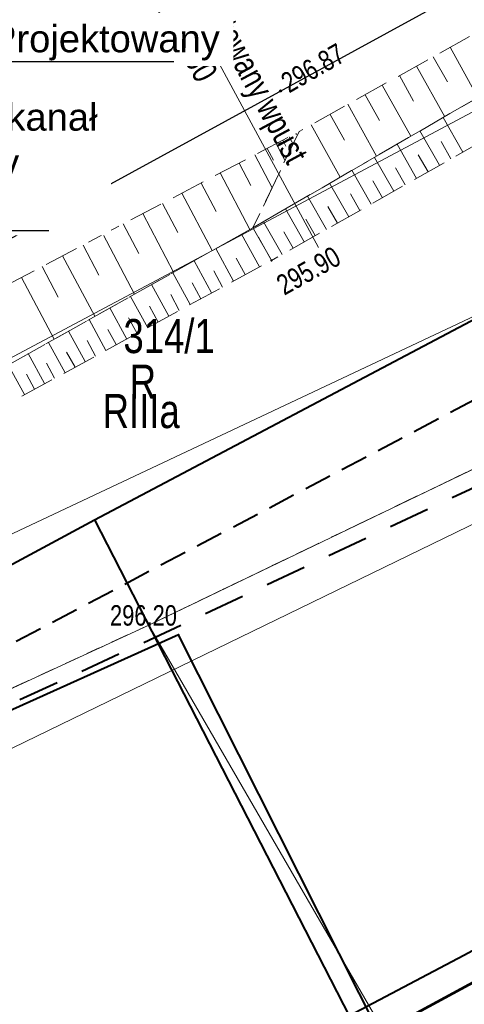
# Model space of a CAD drawing. Header units: metres. Extents: x 7437415 to 7437762, y 5556624 to 5556902.
# Tile 30 of 41: x 7437675 to 7437691, y 5556723 to 5556759. Entities that reach past the tile are written whole.
import ezdxf
from ezdxf import colors
from ezdxf.entities.mleader import LeaderData, LeaderLine
from ezdxf.math import Vec2, Vec3

# ---------------------------------------------------------------- set-up
doc = ezdxf.new("R2010")
doc.units = ezdxf.units.M
doc.header["$MEASUREMENT"] = 0
for name, pattern in [('BUBZ01-500', [1.75, 1.25, -0.5]), ('EGBO02-500', [2.5, 1.5, -1]), ('EGBU01-500', [1, 0.5, -0.5]), ('KTCR02-500', [1.5, 1, -0.5]), ('KTJZ01-500', [2, 1.5, -0.5])]:
    doc.linetypes.add(name, pattern=pattern)
doc.layers.get('0').update_dxf_attribs({"color": 250, "lineweight": 5})
for name, color, linetype, lineweight in [('203-Punkt załamania granicy działki nie stabilizowany', 7, 'Continuous', 5), ('BUBZ01', 250, 'Continuous', 5), ('BUIB02_01', 250, 'Continuous', 5), ('D_opisy', 7, 'Continuous', 13), ('EGBD03', 250, 'Continuous', 5), ('EGBK02', 250, 'Continuous', 5), ('EGBO02', 250, 'Continuous', 5), ('EGBP04_03', 250, 'Continuous', 5), ('EGBU01', 250, 'Continuous', 5), ('Elektryka_opisy_kabli', 7, 'Continuous', 13), ('KTJZ01', 250, 'Continuous', 5), ('KTKR01', 250, 'Continuous', 5), ('KTOK05_01', 250, 'Continuous', 5), ('MPZP', 250, 'Continuous', 5), ('punkt wysokościowy sztuczny', 7, 'Continuous', 5), ('RTPW01', 250, 'Continuous', 5), ('RTPW02', 250, 'Continuous', 5), ('rzedne dla projektanta', 250, 'Continuous', 5), ('SUPG_01', 250, 'Continuous', 5), ('Warstwa 1', 250, 'Continuous', 5)]:
    doc.layers.add(name, color=color, linetype=linetype, lineweight=lineweight)
doc.styles.get("Standard").update_dxf_attribs({"font": 'txt.shx', "width": 0.75})
doc.styles.add('STYL_ARIAL', font='simplex.shx', dxfattribs={"width": 0.75, "oblique": 0.1})
doc.linetypes.add('KTOK05_01-500', pattern='A,3.75,[13,dgnlstyle-rozp_2015.shx,S=0.002778,R=0,X=0,Y=0],3.75', length=7.5)

# ---------------------------------------------------------------- blocks, each defined once
blk = doc.blocks.new('203')
at = {"layer": '203-Punkt załamania granicy działki nie stabilizowany', "linetype": 'Continuous', "lineweight": 13}
h = blk.add_hatch(color=96, dxfattribs=at)
edge = h.paths.add_edge_path()
edge.add_arc((0, 0), 0.45, 0, 360)
blk = doc.blocks.new('PW02')
at = {"layer": 'punkt wysokościowy sztuczny', "linetype": 'Continuous', "lineweight": 13}
h = blk.add_hatch(color=0, dxfattribs=at)
edge = h.paths.add_edge_path()
edge.add_arc((0, 0), 0.45, 0, 360)
blk = doc.blocks.new('_None')
blk = doc.blocks.new('_Oblique')
at = {"color": 0, "linetype": 'ByBlock', "lineweight": -2}
blk.add_line((-5, -5), (5, 5), dxfattribs=at)

msp = doc.modelspace()

# ---------------------------------------------------------------- linework, layer by layer
at = {"layer": 'BUBZ01', "color": 7, "linetype": 'BUBZ01-500', "lineweight": 13, "flags": 128}
for points in [[(7437746.872, 5556788.228), (7437746.063, 5556789.713), (7437714.33, 5556770.76), (7437685.28, 5556754.57), (7437683.59, 5556751.04), (7437715.37, 5556769.47), (7437746.872, 5556788.228)], [(7437747.563, 5556786.957), (7437746.872, 5556788.228), (7437715.37, 5556769.47), (7437683.59, 5556751.04), (7437684.27, 5556749.84), (7437716.3, 5556767.98), (7437747.563, 5556786.957)], [(7437683.59, 5556751.04), (7437663.9, 5556740), (7437649.42, 5556733.49), (7437648.7, 5556734.44), (7437648.34, 5556735.26), (7437670.51, 5556746.8), (7437685.28, 5556754.57), (7437683.59, 5556751.04)], [(7437649.42, 5556733.49), (7437663.9, 5556740), (7437683.59, 5556751.04), (7437684.27, 5556749.84), (7437664.32, 5556738.99), (7437649.73, 5556732.31), (7437649.42, 5556733.49)]]:
    msp.add_lwpolyline(points, close=True, dxfattribs=at)
at = {"layer": 'BUBZ01', "color": 7, "linetype": 'Continuous', "lineweight": 13, "flags": 128}
for points in [[(7437690.82, 5556757.66), (7437691.84, 5556755.82)], [(7437689.58, 5556756.97), (7437690.62, 5556755.11)], [(7437690.2, 5556757.31), (7437690.72, 5556756.39)], [(7437688.96, 5556756.62), (7437689.48, 5556755.69)], [(7437688.33, 5556756.27), (7437689.38, 5556754.4)], [(7437687.7, 5556755.92), (7437688.23, 5556754.98)], [(7437687.07, 5556755.57), (7437688.12, 5556753.67)], [(7437686.42, 5556755.2), (7437686.95, 5556754.25)], [(7437685.72, 5556754.81), (7437686.79, 5556752.89)], [(7437691.28, 5556753.81), (7437690.56, 5556755.08)], [(7437685.16, 5556754.5), (7437685.18, 5556754.46)], [(7437690.43, 5556753.33), (7437689.71, 5556754.59)], [(7437684.44, 5556754.13), (7437684.77, 5556753.5)], [(7437684.68, 5556754.25), (7437684.8, 5556754.03)], [(7437684.92, 5556754.38), (7437685.06, 5556754.11)], [(7437689.59, 5556752.85), (7437688.88, 5556754.11)], [(7437690.85, 5556753.57), (7437690.49, 5556754.2)], [(7437683.66, 5556753.72), (7437684.3, 5556752.51)], [(7437684.11, 5556753.95), (7437684.34, 5556753.52)], [(7437690.01, 5556753.09), (7437689.65, 5556753.72)], [(7437683.08, 5556753.41), (7437683.51, 5556752.59)], [(7437688.75, 5556752.38), (7437688.05, 5556753.62)], [(7437682.39, 5556753.05), (7437683.47, 5556750.98)], [(7437687.92, 5556751.91), (7437687.22, 5556753.15)], [(7437689.17, 5556752.62), (7437688.82, 5556753.24)], [(7437681.69, 5556752.68), (7437682.24, 5556751.63)], [(7437687.1, 5556751.44), (7437686.4, 5556752.67)], [(7437688.34, 5556752.14), (7437687.99, 5556752.76)], [(7437680.98, 5556752.31), (7437682.09, 5556750.2)], [(7437687.51, 5556751.67), (7437687.16, 5556752.29)], [(7437680.27, 5556751.93), (7437680.83, 5556750.87)], [(7437686.28, 5556750.98), (7437685.59, 5556752.2)], [(7437679.55, 5556751.56), (7437680.68, 5556749.41)], [(7437685.47, 5556750.52), (7437684.78, 5556751.73)], [(7437686.69, 5556751.21), (7437686.34, 5556751.82)], [(7437678.83, 5556751.18), (7437679.4, 5556750.09)], [(7437684.66, 5556750.06), (7437683.98, 5556751.26)], [(7437685.87, 5556750.75), (7437685.53, 5556751.36)], [(7437685.06, 5556750.29), (7437684.72, 5556750.89)], [(7437678.1, 5556750.79), (7437679.25, 5556748.6)], [(7437683.83, 5556749.6), (7437683.17, 5556750.81)], [(7437677.36, 5556750.4), (7437677.94, 5556749.3)], [(7437682.88, 5556749.08), (7437682.23, 5556750.28)], [(7437676.61, 5556750.01), (7437677.79, 5556747.79)], [(7437682.07, 5556748.65), (7437681.43, 5556749.83)], [(7437683.31, 5556749.32), (7437682.98, 5556749.92)], [(7437675.86, 5556749.62), (7437676.45, 5556748.49)], [(7437681.29, 5556748.22), (7437680.65, 5556749.39)], [(7437682.47, 5556748.86), (7437682.15, 5556749.46)], [(7437675.11, 5556749.22), (7437676.3, 5556746.95)], [(7437681.68, 5556748.43), (7437681.36, 5556749.02)], [(7437680.5, 5556747.79), (7437679.87, 5556748.96)], [(7437679.73, 5556747.37), (7437679.1, 5556748.52)], [(7437680.89, 5556748), (7437680.58, 5556748.59)], [(7437678.96, 5556746.95), (7437678.34, 5556748.1)], [(7437680.12, 5556747.58), (7437679.8, 5556748.16)], [(7437678.2, 5556746.54), (7437677.58, 5556747.67)], [(7437679.34, 5556747.16), (7437679.03, 5556747.74)], [(7437677.44, 5556746.13), (7437676.83, 5556747.25)], [(7437678.58, 5556746.75), (7437678.27, 5556747.31)], [(7437677.82, 5556746.33), (7437677.51, 5556746.9)], [(7437676.7, 5556745.72), (7437676.09, 5556746.83)], [(7437677.07, 5556745.92), (7437676.76, 5556746.48)], [(7437675.95, 5556745.32), (7437675.35, 5556746.42)], [(7437675.22, 5556744.92), (7437674.62, 5556746.01)], [(7437676.32, 5556745.52), (7437676.02, 5556746.07)], [(7437675.58, 5556745.12), (7437675.29, 5556745.67)]]:
    msp.add_lwpolyline(points, dxfattribs=at)
at = {"layer": 'BUIB02_01', "color": 212, "linetype": 'Continuous', "lineweight": 40}
msp.add_line((7437677.78, 5556740.325), (7437751.665, 5556779.421), dxfattribs=at)
at = {"layer": 'BUIB02_01', "color": 212, "linetype": 'Continuous', "lineweight": 40, "flags": 128}
msp.add_lwpolyline([(7437644.506, 5556722.382), (7437677.78, 5556740.325), (7437687.61, 5556721.166)], dxfattribs=at)
at = {"layer": 'D_opisy'}
msp.add_line((7437678.291, 5556764.613), (7437685.988, 5556750.32), dxfattribs=at)
at = {"layer": 'EGBD03', "color": 96, "linetype": 'Continuous', "lineweight": 13}
msp.add_line((7437679.77, 5556736.46), (7437688.373, 5556721.587), dxfattribs=at)
at = {"layer": 'EGBD03', "color": 96, "linetype": 'Continuous', "lineweight": 13, "flags": 128}
for points in [[(7437666.4, 5556741.84), (7437693.3, 5556756.17)], [(7437668.45, 5556736.83), (7437696.39, 5556750.01)], [(7437679.77, 5556736.46), (7437695.02, 5556743.8)], [(7437664.01, 5556729.18), (7437679.77, 5556736.46)]]:
    msp.add_lwpolyline(points, dxfattribs=at)
at = {"layer": 'EGBO02', "color": 96, "linetype": 'EGBO02-500', "lineweight": 40, "flags": 128}
msp.add_lwpolyline([(7437509.408, 5556641.775), (7437527.366, 5556653.573), (7437535.53, 5556659.046), (7437540.808, 5556662.655), (7437546.047, 5556666.094), (7437546.417, 5556666.344), (7437547.687, 5556667.174), (7437556.491, 5556673.156), (7437559.221, 5556675.006), (7437566.622, 5556680.047), (7437572.551, 5556684.096), (7437578.927, 5556688.403), (7437581.512, 5556689.607), (7437586.468, 5556691.935), (7437596.734, 5556696.524), (7437608.998, 5556702.025), (7437613.531, 5556704.147), (7437646.901, 5556719.682), (7437664.231, 5556728.731), (7437679.981, 5556736.007), (7437721.816, 5556755.672), (7437743.341, 5556772.789), (7437751.664, 5556779.423)], dxfattribs=at)
at = {"layer": 'EGBU01', "color": 96, "linetype": 'EGBU01-500', "lineweight": 13, "flags": 128}
for points in [[(7437679.77, 5556736.46), (7437695.02, 5556743.8)], [(7437695.02, 5556743.8), (7437679.77, 5556736.46)], [(7437664.01, 5556729.18), (7437679.77, 5556736.46)], [(7437679.77, 5556736.46), (7437664.01, 5556729.18)]]:
    msp.add_lwpolyline(points, dxfattribs=at)
at = {"layer": 'KTJZ01', "color": 7, "linetype": 'KTJZ01-500', "lineweight": 13, "flags": 128}
msp.add_lwpolyline([(7437487.24, 5556665.88), (7437500.01, 5556668.65), (7437509.93, 5556671.34), (7437514.81, 5556672.66), (7437528.54, 5556677.57), (7437546.18, 5556685.08), (7437562.31, 5556693.39), (7437575.78, 5556700.17), (7437584.6, 5556705.2), (7437599.33, 5556712.79), (7437607.41, 5556717.03), (7437624.22, 5556725.75), (7437636.91, 5556731.79), (7437639.91, 5556733.3), (7437648.13, 5556737.1), (7437664.08, 5556744.94), (7437674.41, 5556750.47), (7437695.47, 5556762.01), (7437726.23, 5556778.98), (7437745.592, 5556790.579), (7437740.524, 5556799.89), (7437726.071, 5556794.065), (7437721.424, 5556793.261), (7437718.653, 5556793.684), (7437716.454, 5556794.853), (7437714.78, 5556796.65), (7437713.44, 5556798.18), (7437704.05, 5556814.76), (7437696.46, 5556806.77), (7437698.53, 5556806.84), (7437700.74, 5556806.26), (7437702.79, 5556804.94), (7437704.06, 5556803.16), (7437709.44, 5556793.77), (7437711.44, 5556790.12), (7437712.13, 5556787.63), (7437712.21, 5556785.35), (7437711.59, 5556783.66), (7437709.87, 5556781.76), (7437701.28, 5556777.09), (7437699.42, 5556776.48), (7437697.78, 5556776.19), (7437695.76, 5556776.41), (7437693.65, 5556777.51), (7437692.09, 5556778.89), (7437690.49, 5556781.22), (7437685.25, 5556778.28), (7437686.1, 5556775.03), (7437686.085, 5556773.72), (7437685.81, 5556772.51), (7437685.3, 5556771.32), (7437684.475, 5556769.98), (7437683.43, 5556768.68), (7437682.12, 5556767.23), (7437680.52, 5556765.9), (7437679.609, 5556765.424), (7437667.4, 5556758.73), (7437656.58, 5556752.94), (7437646.03, 5556747.24), (7437635.04, 5556741.31), (7437625.46, 5556735.97), (7437617.31, 5556731.03), (7437610.73, 5556727.32), (7437599.83, 5556721.28), (7437592.56, 5556717.41), (7437581.48, 5556711.39), (7437572.19, 5556706.38), (7437570.63, 5556705.57), (7437559.43, 5556699.57), (7437555.27, 5556697.37), (7437547.58, 5556693.6), (7437542.1, 5556690.99), (7437536.78, 5556688.64), (7437527.13, 5556684.56), (7437524.75, 5556685.69), (7437522.99, 5556687.15), (7437521.44, 5556689.45), (7437520.46, 5556691.39), (7437515.43, 5556689.51), (7437516.09, 5556686.202), (7437515.98, 5556684.5), (7437514.73, 5556681.38), (7437513.55, 5556680.28), (7437512.1, 5556679.32), (7437507.87, 5556678.13), (7437498.81, 5556675.82), (7437492.9, 5556674.29)], dxfattribs=at)
at = {"layer": 'KTKR01', "color": 7, "linetype": 'Continuous', "lineweight": 30, "flags": 128}
msp.add_lwpolyline([(7437745.592, 5556790.579), (7437726.23, 5556778.98), (7437695.47, 5556762.01), (7437674.41, 5556750.47), (7437664.08, 5556744.94), (7437648.13, 5556737.1), (7437639.91, 5556733.3), (7437636.91, 5556731.79), (7437624.22, 5556725.75)], dxfattribs=at)
at = {"layer": 'KTOK05_01', "color": 7, "linetype": 'KTOK05_01-500', "lineweight": 40, "flags": 128}
msp.add_lwpolyline([(7437688.214, 5556721.501), (7437680.86, 5556736.1), (7437667.59, 5556730.12), (7437652.6, 5556723.04), (7437646.61, 5556720.21)], dxfattribs=at)
at = {"layer": 'MPZP', "color": 212, "linetype": 'KTCR02-500', "lineweight": 40, "flags": 128}
msp.add_lwpolyline([(7437480.406, 5556653.046), (7437497.678, 5556655.366), (7437530.257, 5556663.123), (7437555.691, 5556673.002), (7437601.685, 5556696.111), (7437651.01, 5556723.248), (7437712.92, 5556755.928), (7437752.943, 5556777.073)], dxfattribs=at)
at = {"layer": 'MPZP', "color": 212, "linetype": 'KTOK05_01-500', "lineweight": 40, "flags": 128}
msp.add_lwpolyline([(7437495.183, 5556636.991), (7437534.91, 5556646.91), (7437607.002, 5556679.825), (7437691.32, 5556724.349), (7437761.13, 5556762.033)], dxfattribs=at)
at = {"layer": 'rzedne dla projektanta', "color": 7, "linetype": 'Continuous', "lineweight": 40}
msp.add_circle((7437684.6, 5556756.06), 0.0225, dxfattribs=at)
at = {"layer": 'SUPG_01', "color": 52, "linetype": 'Continuous', "lineweight": 13, "flags": 128}
msp.add_lwpolyline([(7437619.69, 5556696.07), (7437615.88, 5556703.29), (7437662.91, 5556726.18), (7437714.76, 5556751.4), (7437750.66, 5556770.86), (7437751.48, 5556771.35)], dxfattribs=at)
at = {"layer": 'Warstwa 1', "color": 207, "linetype": 'Continuous', "lineweight": 53, "true_color": 0x6e1e6e, "flags": 128}
msp.add_lwpolyline([(7437466.384, 5556694.725), (7437479.253, 5556654.299), (7437507.556, 5556623.548), (7437507.556, 5556623.548), (7437761.553, 5556761.255), (7437724.258, 5556829.774), (7437466.384, 5556694.725)], close=True, dxfattribs=at)

# ---------------------------------------------------------------- block references
at = {"layer": 'EGBP04_03', "color": 96, "linetype": 'Continuous', "lineweight": 13, "xscale": 0.1, "yscale": 0.1, "zscale": 0.1}
msp.add_blockref('203', (7437679.77, 5556736.46), dxfattribs=at)
at = {"layer": 'RTPW02', "color": 7, "linetype": 'Continuous', "lineweight": 13, "xscale": 0.1, "yscale": 0.1, "zscale": 0.1}
for p in [(7437684.27, 5556749.84), (7437680.86, 5556736.1)]:
    msp.add_blockref('PW02', p, dxfattribs=at)

# ---------------------------------------------------------------- texts
at = {"layer": 'D_opisy', "insert": (7437681.681, 5556761.105), "char_height": 0.9, "attachment_point": 1, "rotation": 298.304}
msp.add_mtext('\\pt11;\\fArial|b0|i0|c238238|p39;Projektowany wpust\\Pkm 0+180', dxfattribs=at)
at = {"layer": 'EGBD03', "color": 96, "linetype": 'Continuous', "lineweight": 30, "insert": (7437678.842, 5556746.422), "char_height": 1.25, "attachment_point": 7, "line_spacing_factor": 0.6}
msp.add_mtext('\\FWORKING_1250;\\H1x;\\W0.8;314/1', dxfattribs=at)
at = {"layer": 'EGBK02', "color": 96, "linetype": 'Continuous', "lineweight": 30, "insert": (7437678.082, 5556744.939), "char_height": 1.25, "attachment_point": 1, "line_spacing_factor": 0.6}
msp.add_mtext('\\FWORKING_1250;\\H1x;\\W0.8;RIIIa', dxfattribs=at)
at = {"layer": 'EGBU01', "color": 96, "linetype": 'Continuous', "lineweight": 30, "insert": (7437679.073, 5556744.768), "char_height": 1.25, "attachment_point": 7, "line_spacing_factor": 0.6}
msp.add_mtext('\\FWORKING_1250;\\H1x;\\W0.8;R', dxfattribs=at)
at = {"layer": 'RTPW01', "color": 7, "linetype": 'Continuous', "lineweight": 13, "insert": (7437684.742, 5556748.532), "char_height": 0.75, "attachment_point": 7, "rotation": 29.171, "line_spacing_factor": 0.6}
msp.add_mtext('\\FWORKING_1250;\\H1x;\\W0.8;295.90', dxfattribs=at)
at = {"layer": 'RTPW01', "color": 7, "linetype": 'Continuous', "lineweight": 13, "insert": (7437678.349, 5556736.43), "char_height": 0.75, "attachment_point": 7, "line_spacing_factor": 0.6}
msp.add_mtext('\\FWORKING_1250;\\H1x;\\W0.8;296.20', dxfattribs=at)
at = {"layer": 'rzedne dla projektanta', "color": 7, "linetype": 'Continuous', "lineweight": 0, "insert": (7437684.725, 5556755.843), "char_height": 0.75, "attachment_point": 7, "rotation": 29.9914, "line_spacing_factor": 0.6}
msp.add_mtext('\\FWORKING_1250;\\H1x;\\W0.8; 296.87', dxfattribs=at)

# ---------------------------------------------------------------- next in the draw order: leaders
at = {"layer": 'Elektryka_opisy_kabli', "linetype": 'Continuous', "lineweight": 13}
ml = msp.add_multileader_mtext('Standard', dxfattribs=at)
ml.set_content('{\\fArial|b0|i0|c238|p34;\\W1;Projektowany}', color=256, style='STYL_ARIAL')
ml.set_leader_properties()
ml.set_arrow_properties(name='NONE')
ml.build(insert=Vec2(0, 0))
ml.multileader.update_dxf_attribs({"text_left_attachment_type": 5, "text_right_attachment_type": 5, "dogleg_length": 0.36, "arrow_head_size": 0.1})
ctx = ml.context
ctx.base_point, ctx.char_height, ctx.arrow_head_size, ctx.landing_gap_size, ctx.plane_origin = Vec3(7437673.897, 5556757.143), 1, 0.1, 0.09, Vec3(7437628.017, 5556725.538)
ctx.left_attachment, ctx.right_attachment = 5, 5
notes = []
notes.append((ctx, [(0, (1, 1, 0), (7437673.537, 5556757.143), (1, 0), 0.36, [(0, [(7437672.524, 5556760.026)], 0, [])])]))
ctx.mtext.insert, ctx.mtext.line_spacing_style, ctx.mtext.flow_direction = Vec3(7437673.987, 5556758.477), 2, 5
ctx.mtext.has_bg_fill, ctx.mtext.bg_color, ctx.mtext.bg_scale_factor, ctx.mtext.bg_transparency, ctx.mtext.use_window_bg_color = 1, -1027028792, 1.5, 0, 1
for ctx, leaders in notes:
    for number, flags, end, landing, length, lines in leaders:
        leader = LeaderData()
        leader.index, (leader.has_last_leader_line, leader.has_dogleg_vector, leader.attachment_direction) = number, flags
        leader.last_leader_point, leader.dogleg_vector, leader.dogleg_length = Vec3(end), Vec3(landing), length
        for number, points, colour, breaks in lines:
            line = LeaderLine()
            line.index, line.vertices, line.color, line.breaks = number, Vec3.list(points), colors.encode_raw_color(colour), breaks
            leader.lines.append(line)
        ctx.leaders.append(leader)

# ---------------------------------------------------------------- next in the draw order: leaders
ml = msp.add_multileader_mtext('Standard', dxfattribs=at)
ml.set_content('{\\fArial|b0|i0|c238|p34;\\W1;Projektowany kanał\\Ptechnologiczny\\PKTp1}', color=256, style='STYL_ARIAL')
ml.set_leader_properties()
ml.set_arrow_properties(name='OBLIQUE')
ml.build(insert=Vec2(0, 0))
ml.multileader.update_dxf_attribs({"text_left_attachment_type": 5, "text_right_attachment_type": 5, "dogleg_length": 0.36, "arrow_head_size": 0.1})
ctx = ml.context
ctx.base_point, ctx.char_height, ctx.arrow_head_size, ctx.landing_gap_size, ctx.plane_origin = Vec3(7437665.688, 5556750.935), 1, 0.1, 0.09, Vec3(7437615.788, 5556724.043)
ctx.left_attachment, ctx.right_attachment = 5, 5
notes = []
notes.append((ctx, [(0, (1, 1, 0), (7437665.328, 5556750.935), (1, 0), 0.36, [(0, [(7437662.941, 5556757.199)], 0, [])])]))
ctx.mtext.insert, ctx.mtext.line_spacing_style, ctx.mtext.flow_direction = Vec3(7437665.778, 5556755.601), 2, 5
ctx.mtext.has_bg_fill, ctx.mtext.bg_color, ctx.mtext.bg_scale_factor, ctx.mtext.bg_transparency, ctx.mtext.use_window_bg_color = 1, -1027028792, 1.5, 0, 1
for ctx, leaders in notes:
    for number, flags, end, landing, length, lines in leaders:
        leader = LeaderData()
        leader.index, (leader.has_last_leader_line, leader.has_dogleg_vector, leader.attachment_direction) = number, flags
        leader.last_leader_point, leader.dogleg_vector, leader.dogleg_length = Vec3(end), Vec3(landing), length
        for number, points, colour, breaks in lines:
            line = LeaderLine()
            line.index, line.vertices, line.color, line.breaks = number, Vec3.list(points), colors.encode_raw_color(colour), breaks
            leader.lines.append(line)
        ctx.leaders.append(leader)

doc.saveas('drawing.dxf')
